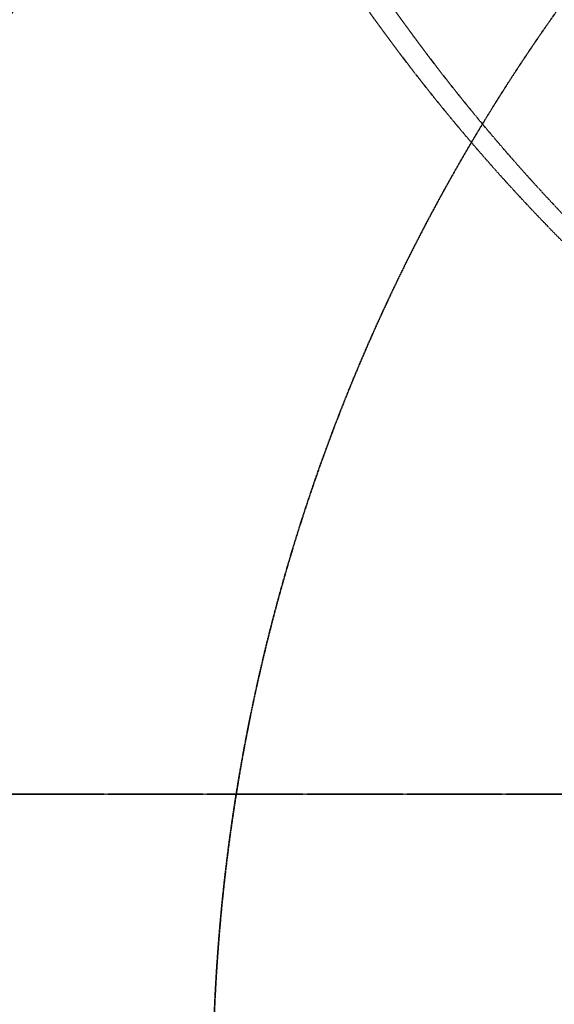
# Model space of a CAD drawing. Header units: millimetres. Extents: x -304119 to 197109, y 7818 to 249585.
# Tile 20 of 42: x -187946 to -170722, y 122822 to 154512. Entities that reach past the tile are written whole.
import ezdxf

# ---------------------------------------------------------------- set-up
doc = ezdxf.new("R2010")
doc.units = ezdxf.units.MM
doc.linetypes.add('ACAD_ISO10W100', pattern=[18, 12, -3, 0, -3])
doc.layers.add('EL_BleskUz - bleskozvod', color=3, linetype='ACAD_ISO10W100', lineweight=35)

msp = doc.modelspace()

# ---------------------------------------------------------------- linework, layer by layer
at = {"layer": 'EL_BleskUz - bleskozvod', "ltscale": 0.25}
msp.add_line((-210858.93583, 129584.62076), (-101009.13633, 129584.62076), dxfattribs=at)
at = {"layer": 'EL_BleskUz - bleskozvod'}
for centre in [(-127816.16352, 189584.62076), (-126958.16352, 189584.62076), (-139221.74359, 120040.2191), (-121725.07775, 120040.2191), (-198907.15901, 109281.42397)]:
    msp.add_circle(centre, 60000, dxfattribs=at)

doc.saveas('drawing.dxf')
